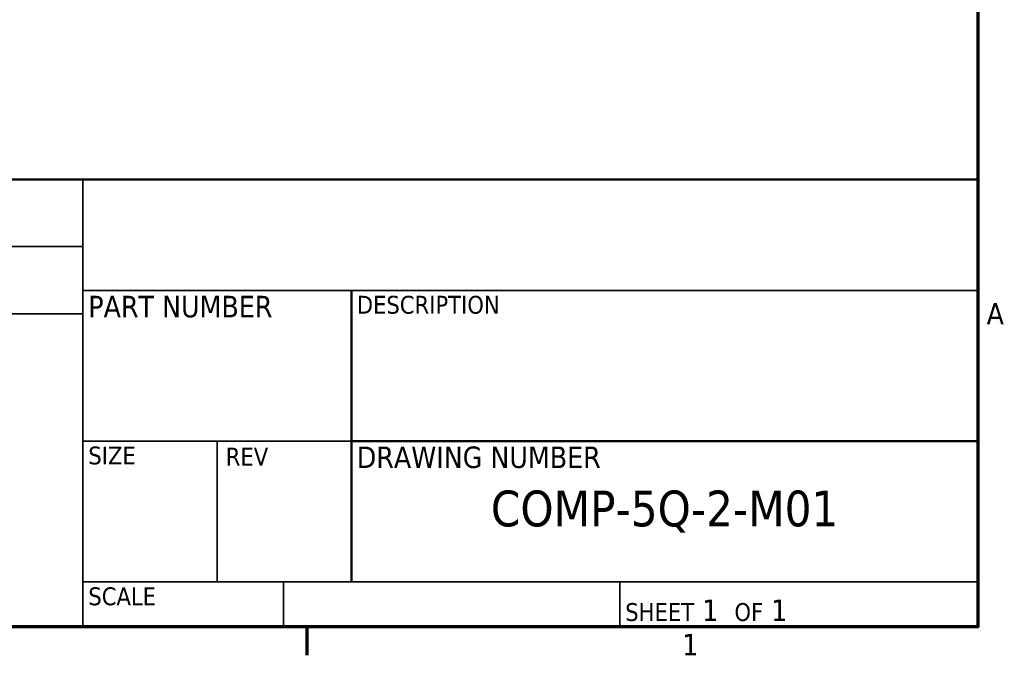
# Model space of a CAD drawing. Header units: inches. Extents: x 1 to 237, y 4 to 150.
# Tile 75 of 209: x 197 to 236, y 6 to 31. Entities that reach past the tile are written whole.
import ezdxf
from ezdxf.enums import TextEntityAlignment as Align

# ---------------------------------------------------------------- set-up
doc = ezdxf.new("R2010")
doc.units = ezdxf.units.IN
doc.header["$LTSCALE"] = 7
doc.header["$MEASUREMENT"] = 0
doc.layers.add('Border (ANSI)', color=7, linetype='Continuous', lineweight=70)
doc.layers.add('Title (ANSI)', color=7, linetype='Continuous', lineweight=50)
doc.styles.add('Dimension Text', font='tahoma.ttf')
doc.styles.add('Note Text (ANSI)', font='tahoma.ttf')
doc.styles.get("Standard").update_dxf_attribs({"font": 'tahoma.ttf'})
doc.styles.add('Text Style38', font='tahoma.ttf')

# ---------------------------------------------------------------- blocks, each defined once
blk = doc.blocks.new('Borders Default Border')
at = {"layer": 'Border (ANSI)'}
blk.add_line((29.75, 1), (29.75, 0.84), dxfattribs=at)
at = {"layer": 'Border (ANSI)', "flags": 128}
blk.add_lwpolyline([(0.5, 1), (0.5, 21), (33.5, 21), (33.5, 1), (0.5, 1)], dxfattribs=at)
at = {"layer": 'Border (ANSI)', "char_height": 0.12, "attachment_point": 7, "style": 'Dimension Text'}
for s, insert in [('A', (33.549, 2.69)), ('1', (31.8479, 0.84))]:
    blk.add_mtext(s, dxfattribs=dict(at, insert=insert))
blk = doc.blocks.new('Title Blocks ECS Standard w Comments')
at = {"layer": 'Title (ANSI)'}
for p, q in [((12.4317, 7.2562), (4.6817, 7.2562)), ((12.4317, 4.7562), (12.4317, 7.2562)), ((8.9317, 6.6362), (8.9317, 5.0062)), ((8.9317, 5.7936), (12.4317, 5.7936)), ((4.6817, 4.7562), (12.4317, 4.7562))]:
    blk.add_line(p, q, dxfattribs=at)
at = {"layer": 'Title (ANSI)', "lineweight": 35}
for p, q in [((7.4317, 4.7562), (7.4317, 7.2562)), ((4.6817, 6.8812), (7.4317, 6.8812)), ((7.4317, 6.6362), (12.4317, 6.6362)), ((4.6817, 6.5062), (7.4317, 6.5062)), ((8.9317, 5.7936), (7.4317, 5.7936)), ((8.1817, 5.0062), (8.1817, 5.7936)), ((12.4317, 5.0062), (7.4317, 5.0062)), ((8.5517, 5.0062), (8.5517, 4.7562)), ((10.4317, 5.0062), (10.4317, 4.7562))]:
    blk.add_line(p, q, dxfattribs=at)
at = {"layer": 'Title (ANSI)', "style": 'Text Style38'}
for s, p in [('DESCRIPTION', (8.9617, 6.6062)), ('SIZE', (7.4617, 5.7636)), ('REV', (8.2295, 5.7571)), ('SCALE', (7.4617, 4.9762))]:
    blk.add_text(s, height=0.1, dxfattribs=at).set_placement(p, align=Align.TOP_LEFT)
at = {"layer": 'Title (ANSI)', "style": 'Note Text (ANSI)'}
for s, insert, char_height, attachment_point in [('\\fTahoma|b0|i0;PART NUMBER', (7.4617, 6.6062), 0.12, 1), ('\\fTahoma|b0|i0;DRAWING NUMBER', (8.9617, 5.7636), 0.12, 1), ('\\fTahoma|b0|i0;{\\H0.2000;COMP-5Q-2-M01}', (10.6817, 5.3997), 0.2, 5), ('\\fTahoma|b0|i0;{\\H0.1000;SHEET}\\fTahoma|b0|i0;{\\H0.1200; 1  }\\fTahoma|b0|i0;{\\H0.1000;OF}\\fTahoma|b0|i0;{\\H0.1200; 1 }', (10.4617, 4.7862), 0.12, 7)]:
    blk.add_mtext(s, dxfattribs=dict(at, insert=insert, char_height=char_height, attachment_point=attachment_point))
at = {"layer": 'Title (ANSI)', "lineweight": 30, "flags": 1}
blk.add_attdef('DateTimeString', text='', height=0.08, rotation=90, dxfattribs=at).set_placement((12.533, 4.7822), align=Align.MIDDLE_LEFT)
at = {"layer": 'Title (ANSI)', "lineweight": 30, "flags": 63}
for tag, p in [('COMPANY', (9.9317, 6.9462)), ('REVISION_NUMBER', (8.5567, 5.3812)), ('Sheet_Size', (7.8067, 5.3812))]:
    blk.add_attdef(tag, text='', height=0.24, dxfattribs=at).set_placement(p, align=Align.MIDDLE_CENTER)
for tag, p in [('AUTHOR', (4.7117, 6.9112)), ('CREATION_DATE', (6.4617, 6.9112)), ('CHECKED_BY', (4.7117, 6.5362)), ('CHECKED_DATE', (6.4617, 6.5362))]:
    blk.add_attdef(tag, text='', height=0.125, dxfattribs=at).set_placement(p, align=Align.BOTTOM_LEFT)
blk.add_attdef('DESCRIPTION', text='', height=0.125, dxfattribs=at).set_placement((8.9617, 6.3862), align=Align.TOP_LEFT)
blk.add_attdef('PART_NUMBER', text='', height=0.2, dxfattribs=at).set_placement((7.4617, 6.1173), align=Align.MIDDLE_LEFT)
blk.add_attdef('Initial_View_Scale', text='', height=0.12, dxfattribs=at).set_placement((8.5217, 4.7862), align=Align.BOTTOM_RIGHT)

msp = doc.modelspace()

# ---------------------------------------------------------------- block references
at = {"xscale": 7, "yscale": 7, "zscale": 7}
for name, p in [('Borders Default Border', (0, 0)), ('Title Blocks ECS Standard w Comments', (147.478, -26.293))]:
    msp.add_blockref(name, p, dxfattribs=at)

doc.saveas('drawing.dxf')
